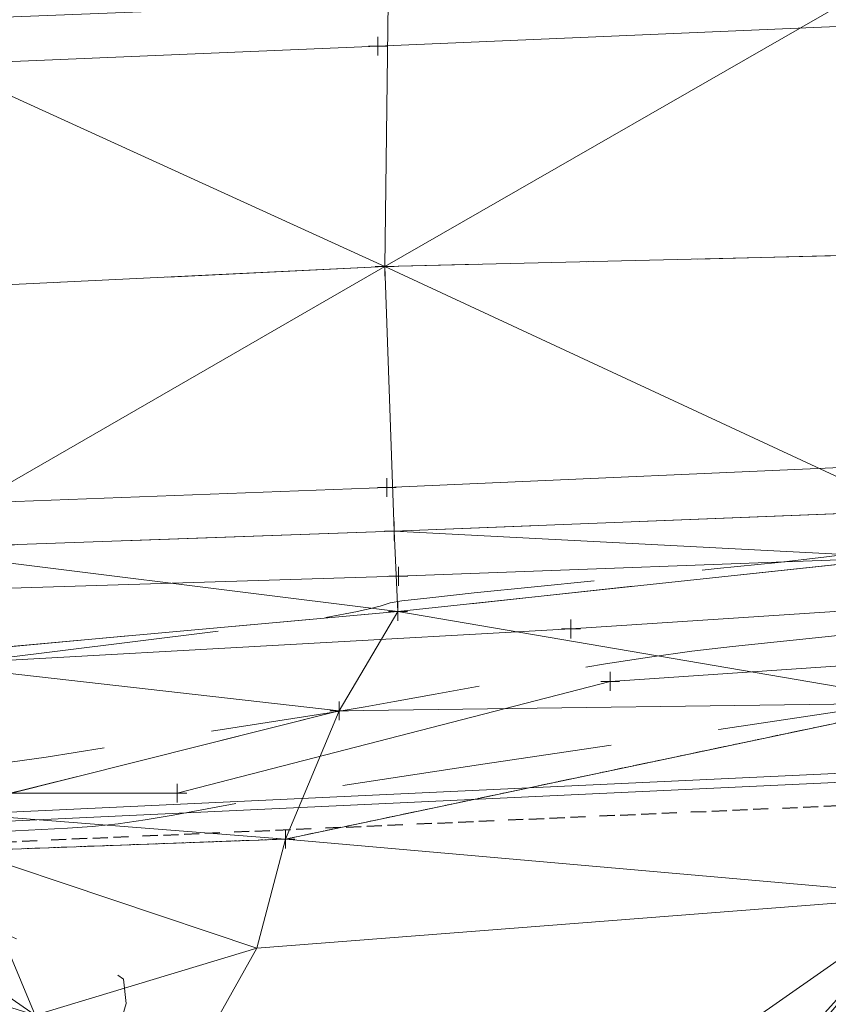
# Model space of a CAD drawing. Extents: x 2312693 to 2320081, y 680305 to 681656.
# Tile 20 of 37: x 2316993 to 2317036, y 681050 to 681102. Entities that reach past the tile are written whole.
import ezdxf

# ---------------------------------------------------------------- set-up
doc = ezdxf.new("R2010")
doc.units = 0
doc.header["$MEASUREMENT"] = 0
for name, pattern in [('CENTER LINE DOUBLE SOLID', [0]), ('DGN Style 2', [14.384926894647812, 8.630956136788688, -5.753970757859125]), ('DGN Style 3', [20.138897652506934, 14.38492689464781, -5.753970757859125]), ('DGN Style 4', [23.030267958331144, 11.50794151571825, -5.753970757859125, 0.01438492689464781, -5.753970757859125]), ('foex', [0]), ('gasex', [0]), ('grltex', [0]), ('ohelecex', [0]), ('ohteleex', [0]), ('rowex', [4.85, 0.8, -0.375, -0.375, 0.8, -0.3, 0.8, -0.3, 0.8, -0.3]), ('stream', [1.4000000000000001, 0.7, -0.1, 0.1, -0.1, 0.1, -0.1, 0.1, -0.1])]:
    doc.linetypes.add(name, pattern=pattern)
for name, color, linetype, lineweight in [('DT_X_Contour_Minor', 136, 'DGN Style 3', 0), ('DT_X_Terrain_Ground_Line', 92, 'DGN Style 3', 13), ('DT_X_Triangles', 91, 'Continuous', 0), ('HY_X_Water_Edge', 133, 'stream', 0), ('PM_X_CL_Double_Solid', 40, 'CENTER LINE DOUBLE SOLID', 0), ('PM_X_Transverse_Line', 7, 'Continuous', 0), ('PV_X_COP', 4, 'DGN Style 4', 0), ('PV_X_EOP', 7, 'DGN Style 3', 0), ('RD_X_GR_Lt', 97, 'grltex', 0), ('RW_X_Fee_RW', 6, 'rowex', 30), ('SV_X_Top_of_Bank', 97, 'DGN Style 2', 0), ('UT_X_FO', 30, 'foex', 0), ('UT_X_Gas', 40, 'gasex', 0), ('UT_X_Overhead_Electric', 1, 'ohelecex', 0), ('UT_X_Overhead_Telecom', 30, 'ohteleex', 0)]:
    doc.layers.add(name, color=color, linetype=linetype, lineweight=lineweight)
doc.layers.add('SV_X_Shot_Marker (Construction)', color=40, linetype='Continuous', lineweight=0, transparency=0.5)

# ---------------------------------------------------------------- blocks, each defined once
blk = doc.blocks.new('SVPT_198')
at = {"layer": 'SV_X_Shot_Marker (Construction)', "transparency": 33554495}
for p, q in [((-0.02499999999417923, 0), (0.02500000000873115, 0)), ((0, 0.02500000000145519), (0, -0.02500000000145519))]:
    blk.add_line(p, q, dxfattribs=at)
blk.add_point((0, 0), dxfattribs=at)
blk = doc.blocks.new('SVPT_199')
at = {"layer": 'SV_X_Shot_Marker (Construction)', "transparency": 33554495}
for p, q in [((-0.02499999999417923, 0), (0.02500000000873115, 0)), ((1.455191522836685e-11, 0.02500000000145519), (1.455191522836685e-11, -0.02499999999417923))]:
    blk.add_line(p, q, dxfattribs=at)
blk.add_point((1.455191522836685e-11, 0), dxfattribs=at)
blk = doc.blocks.new('SVPT_200')
at = {"layer": 'SV_X_Shot_Marker (Construction)', "transparency": 33554495}
for p, q in [((-0.02499999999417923, 0), (0.02499999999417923, 0)), ((0, 0.02500000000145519), (0, -0.02500000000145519))]:
    blk.add_line(p, q, dxfattribs=at)
blk.add_point((0, 0), dxfattribs=at)
blk = doc.blocks.new('SVPT_201')
at = {"layer": 'SV_X_Shot_Marker (Construction)', "transparency": 33554495}
for p, q in [((-0.02499999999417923, 0), (0.02500000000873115, 0)), ((0, 0.02500000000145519), (0, -0.02500000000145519))]:
    blk.add_line(p, q, dxfattribs=at)
blk.add_point((0, 0), dxfattribs=at)
blk = doc.blocks.new('SVPT_202')
at = {"layer": 'SV_X_Shot_Marker (Construction)', "transparency": 33554495}
for p, q in [((-0.02499999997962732, 7.275957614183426e-12), (0.02500000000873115, 7.275957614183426e-12)), ((1.455191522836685e-11, 0.02500000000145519), (1.455191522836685e-11, -0.02499999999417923))]:
    blk.add_line(p, q, dxfattribs=at)
blk.add_point((1.455191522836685e-11, 7.275957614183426e-12), dxfattribs=at)
blk = doc.blocks.new('SVPT_203')
at = {"layer": 'SV_X_Shot_Marker (Construction)', "transparency": 33554495}
for p, q in [((-0.02499999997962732, 7.275957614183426e-12), (0.02500000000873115, 7.275957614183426e-12)), ((1.455191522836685e-11, 0.02500000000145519), (1.455191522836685e-11, -0.02499999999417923))]:
    blk.add_line(p, q, dxfattribs=at)
blk.add_point((1.455191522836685e-11, 7.275957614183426e-12), dxfattribs=at)
blk = doc.blocks.new('SVPT_242')
at = {"layer": 'SV_X_Shot_Marker (Construction)', "transparency": 33554495}
for p, q in [((-0.02499999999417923, 7.275957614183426e-12), (0.02499999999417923, 7.275957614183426e-12)), ((0, 0.02500000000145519), (0, -0.02499999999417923))]:
    blk.add_line(p, q, dxfattribs=at)
blk.add_point((0, 7.275957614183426e-12), dxfattribs=at)
blk = doc.blocks.new('SVPT_257')
at = {"layer": 'SV_X_Shot_Marker (Construction)', "transparency": 33554495}
for p, q in [((-0.02499999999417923, 0), (0.02500000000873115, 0)), ((0, 0.02500000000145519), (0, -0.02500000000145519))]:
    blk.add_line(p, q, dxfattribs=at)
blk.add_point((0, 0), dxfattribs=at)
blk = doc.blocks.new('SVPT_259')
at = {"layer": 'SV_X_Shot_Marker (Construction)', "transparency": 33554495}
for p, q in [((-0.02500000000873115, 7.275957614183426e-12), (0.02499999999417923, 7.275957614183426e-12)), ((0, 0.02500000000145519), (0, -0.02499999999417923))]:
    blk.add_line(p, q, dxfattribs=at)
blk.add_point((0, 7.275957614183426e-12), dxfattribs=at)
blk = doc.blocks.new('*U658', base_point=(2316970.9905, 681325.163, 1161.5595))
at = {"layer": 'DT_X_Contour_Minor', "flags": 128}
for points, elevation in [([(2317151.377676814, 681061.7140082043), (2317151.787205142, 681061.9115703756), (2317151.883347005, 681062.1531900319), (2317151.996260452, 681062.7933794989), (2317152.125945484, 681063.8321387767), (2317152.2724021, 681065.269467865), (2317152.995000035, 681072.9069999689), (2317152.995000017, 681072.9070000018), (2317152.994999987, 681072.9070000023), (2317140.629160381, 681073.3936041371), (2317124.141374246, 681074.0424096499), (2317118.424149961, 681074.257297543), (2317113.638316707, 681074.4153570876), (2317109.783874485, 681074.5165882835), (2317106.860823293, 681074.5609911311), (2317100.307874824, 681074.6036275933), (2317097.741364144, 681074.6154051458), (2317094.956543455, 681074.6187604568), (2317091.953412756, 681074.6136935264), (2317088.731972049, 681074.6002043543), (2317079.850383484, 681074.5530035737), (2317076.788519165, 681074.528666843), (2317074.264117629, 681074.4910572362), (2317072.277178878, 681074.4401747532), (2317070.82770291, 681074.3760193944), (2317067.679050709, 681074.1872412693), (2317066.205779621, 681074.1172073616), (2317064.147455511, 681074.048689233), (2317061.504078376, 681073.9816868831), (2317058.275648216, 681073.916200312), (2317041.844517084, 681073.6141331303), (2317040.836183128, 681074.167571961), (2317040.596179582, 681074.257190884), (2317040.308312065, 681074.2888595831), (2317039.972580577, 681074.2625780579), (2317039.588985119, 681074.1783463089), (2317038.502245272, 681073.8764613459), (2317037.691619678, 681073.7320567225), (2317036.074797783, 681073.5252565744), (2317033.651779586, 681073.2560609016), (2317030.422565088, 681072.9244697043), (2317020.736398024, 681071.9570324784), (2317017.533613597, 681071.631802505), (2317015.189885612, 681071.3816905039), (2317013.70521407, 681071.2066964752), (2317013.079598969, 681071.1068204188), (2317012.556700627, 681070.9406415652), (2317012.334249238, 681070.8761340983), (2317012.059068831, 681070.8072458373), (2317011.731159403, 681070.7339767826), (2317011.350520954, 681070.6563269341), (2317009.451173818, 681070.2837391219), (2316995.305945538, 681068.5284748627), (2316992.597300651, 681068.1905800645), (2316990.533606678, 681067.9291517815), (2316989.114863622, 681067.7441900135), (2316988.34107148, 681067.6356947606), (2316987.137560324, 681067.4483294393), (2316986.671478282, 681067.3828718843), (2316986.175865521, 681067.32702321), (2316985.650722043, 681067.2807834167), (2316985.096047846, 681067.2441525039), (2316983.577542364, 681067.1592819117), (2316982.661688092, 681067.1034167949), (2316981.053004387, 681066.999474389), (2316978.75149125, 681066.8474546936), (2316975.757148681, 681066.6473577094), (2316966.848462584, 681066.0496626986), (2316963.609794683, 681065.8319721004), (2316960.575305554, 681065.6271715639), (2316957.744995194, 681065.4352610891), (2316955.118863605, 681065.2562406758), (2316948.388084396, 681064.7960396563), (2316945.922369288, 681064.6699190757), (2316943.573308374, 681064.6367080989), (2316941.34090165, 681064.6964067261), (2316939.22514912, 681064.849014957), (2316933.738681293, 681065.3798497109), (2316931.630726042, 681065.5599348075), (2316929.421711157, 681065.7020640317), (2316927.11163664, 681065.8062373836), (2316924.700502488, 681065.8724548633), (2316918.136065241, 681065.9984269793), (2316915.523489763, 681066.0210640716), (2316912.609091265, 681065.9944962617), (2316909.392869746, 681065.9187235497), (2316905.874825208, 681065.7937459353), (2316896.090942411, 681065.3948657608), (2316892.575284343, 681065.242782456), (2316889.366222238, 681065.0856926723), (2316886.463756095, 681064.9235964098), (2316883.867885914, 681064.7564936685), (2316877.354360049, 681064.3042110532), (2316874.974875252, 681064.1399383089), (2316872.721565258, 681063.9863320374), (2316870.594430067, 681063.8433922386), (2316868.59346968, 681063.7111189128), (2316863.425808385, 681063.3726120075), (2316861.031691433, 681063.2216362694), (2316857.725086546, 681063.0225892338), (2316853.505993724, 681062.7754709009), (2316848.374412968, 681062.4802812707), (2316833.473547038, 681061.62901386), (2316828.387619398, 681061.3383489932), (2316824.305485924, 681061.1048049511), (2316821.227146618, 681060.9283817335), (2316819.152601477, 681060.8090793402), (2316814.958873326, 681060.5671007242), (2316813.454270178, 681060.4801052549), (2316812.085756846, 681060.4006028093), (2316810.85333333, 681060.3285933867), (2316809.756999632, 681060.2640769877), (2316807.014896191, 681060.1020239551), (2316805.759952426, 681059.9853140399), (2316804.051698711, 681059.7567240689), (2316801.890135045, 681059.4162540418), (2316799.275261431, 681058.9639039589), (2316786.014794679, 681056.5918834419), (2316783.93173628, 681051.9143123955), (2316783.794019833, 681050.9606735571), (2316784.273609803, 681050.1044303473), (2316785.37050619, 681049.3455827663), (2316787.084708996, 681048.6841308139), (2316796.52470373, 681045.824611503)], 1154.000000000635), ([(2317104.114346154, 681060.365361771), (2317114.047789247, 681065.157393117), (2317115.917841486, 681066.1355052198), (2317117.270808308, 681067.0161138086), (2317118.106689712, 681067.7992188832), (2317118.425485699, 681068.4848204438), (2317118.706667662, 681071.4567861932), (2317107.478958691, 681071.8986041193), (2317105.254235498, 681071.9822226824), (2317103.39194119, 681072.043727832), (2317101.892075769, 681072.0831195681), (2317100.754639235, 681072.1003978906), (2317098.204713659, 681072.1169888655), (2317097.206016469, 681072.1215718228), (2317096.122369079, 681072.1228774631), (2317094.953771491, 681072.1209057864), (2317093.700223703, 681072.1156567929), (2317090.244162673, 681072.0972897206), (2317088.478637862, 681072.0534010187), (2317085.774109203, 681071.9355102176), (2317082.130576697, 681071.7436173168), (2317077.548040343, 681071.4777223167), (2317064.075938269, 681070.6699995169), (2317059.41269021, 681070.4005034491), (2317055.527022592, 681070.1978073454), (2317052.418935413, 681070.0619112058), (2317050.088428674, 681069.9928150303), (2317044.910517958, 681069.8976251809), (2317042.949060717, 681069.8386061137), (2317040.948122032, 681069.7329412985), (2317038.907701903, 681069.5806307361), (2317036.827800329, 681069.3816744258), (2317031.228754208, 681068.7889299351), (2317029.082217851, 681068.5389291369), (2317026.841893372, 681068.2334851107), (2317024.507780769, 681067.872597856), (2317022.079880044, 681067.4562673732), (2317015.48042728, 681066.2721284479), (2317013.312063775, 681065.8831513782), (2317011.756562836, 681065.6043243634), (2317010.813924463, 681065.4356474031), (2317010.484148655, 681065.3771204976), (2317010.421896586, 681065.3679154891), (2317010.395983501, 681065.3638731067), (2317010.364933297, 681065.358649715), (2317010.328745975, 681065.3522453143), (2317010.287421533, 681065.3446599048), (2317010.08258753, 681065.3065056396), (2316994.846861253, 681062.9345735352), (2316991.465607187, 681062.4605184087), (2316987.851441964, 681062.0548953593), (2316984.004365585, 681061.7177043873), (2316979.924378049, 681061.4489454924), (2316968.733863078, 681060.8234978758), (2316965.057840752, 681060.6179954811), (2316962.422660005, 681060.4705740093), (2316960.828320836, 681060.3812334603), (2316960.274823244, 681060.3499738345), (2316960.096485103, 681060.3379728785), (2316960.070483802, 681060.3362003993), (2316960.003842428, 681060.331643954), (2316959.406507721, 681060.3858273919), (2316957.664484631, 681060.5517950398), (2316954.777773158, 681060.8295468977), (2316950.746373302, 681061.2190829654), (2316938.469722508, 681062.4068914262), (2316934.287669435, 681062.7995920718), (2316930.948998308, 681063.0868376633), (2316928.453709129, 681063.2686282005), (2316926.801801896, 681063.3449636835), (2316923.521225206, 681063.4079182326), (2316921.543055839, 681063.3918124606), (2316918.068980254, 681063.2962792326), (2316913.098998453, 681063.1213185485), (2316906.633110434, 681062.8669304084), (2316887.396200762, 681062.0826587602), (2316881.071221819, 681061.8244261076), (2316876.523967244, 681061.6379318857), (2316873.754437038, 681061.5231760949), (2316872.762631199, 681061.4801587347), (2316872.488114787, 681061.4610970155), (2316872.387829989, 681061.4541736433), (2316872.292862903, 681061.4476998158), (2316872.203213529, 681061.4416755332), (2316871.901087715, 681061.4218342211), (2316871.68668943, 681061.4089873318), (2316871.206840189, 681061.3811465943), (2316870.46153999, 681061.3383120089), (2316869.450788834, 681061.2804835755), (2316864.114564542, 681060.9756319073), (2316867.286673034, 681060.2984919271), (2316868.589926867, 681060.0202904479), (2316869.199387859, 681059.8901907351), (2316869.780738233, 681059.7660917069), (2316871.293525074, 681059.4431618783), (2316871.869472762, 681059.3202161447), (2316872.462725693, 681059.1935763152), (2316873.07328387, 681059.0632423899), (2316873.70114729, 681058.9292143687), (2316875.398523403, 681058.5668808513), (2316876.251680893, 681058.3184305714), (2316877.53812128, 681057.8448298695), (2316879.257844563, 681057.1460787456), (2316881.410850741, 681056.2221771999), (2316887.72991108, 681053.458239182), (2316889.792326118, 681052.5300546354), (2316891.240275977, 681051.8184545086), (2316892.073760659, 681051.3234388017), (2316892.292780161, 681051.0450075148), (2316891.881119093, 681050.2510251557)], 1152.999999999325), ([(2317052.15143966, 681056.4542996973), (2317047.790371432, 681062.7080878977), (2317047.057313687, 681063.9024736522), (2317046.727169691, 681064.8054359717), (2317046.799939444, 681065.416974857), (2317047.275622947, 681065.7370903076), (2317050.435611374, 681066.5509743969), (2317044.968996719, 681066.2232223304), (2317043.928765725, 681066.1614886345), (2317043.150907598, 681066.1167527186), (2317042.635422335, 681066.0890145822), (2317042.382309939, 681066.0782742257), (2317042.057174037, 681066.0722969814), (2317041.934008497, 681066.0685910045), (2317041.808363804, 681066.0619560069), (2317041.680239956, 681066.0523919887), (2317041.549636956, 681066.0398989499), (2317041.19805675, 681066.0026788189), (2317041.06326956, 681065.98698055), (2317040.922593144, 681065.9678008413), (2317040.776027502, 681065.9451396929), (2317040.623572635, 681065.9189971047), (2317040.20917402, 681065.8446416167), (2317039.48666834, 681065.7335152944), (2317037.629950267, 681065.4559029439), (2317034.639019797, 681065.0118045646), (2317030.513876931, 681064.401220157), (2317018.001212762, 681062.5510136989), (2317013.706949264, 681061.9087944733), (2317010.208656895, 681061.3697916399), (2317007.506335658, 681060.9340051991), (2317005.59998555, 681060.6014351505), (2317001.577680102, 681059.8522035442), (2317000.096285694, 681059.5983129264), (2316998.668831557, 681059.3985647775), (2316997.295317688, 681059.2529590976), (2316995.975744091, 681059.1614958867), (2316992.528801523, 681058.9897839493), (2316991.378550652, 681058.9263504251), (2316990.513004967, 681058.8648338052), (2316989.932164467, 681058.80523409), (2316989.636029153, 681058.747551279), (2316989.225941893, 681058.5962863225), (2316989.066081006, 681058.5642177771), (2316988.894063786, 681058.5814608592), (2316988.709890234, 681058.6480155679), (2316988.513560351, 681058.7638819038), (2316987.973805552, 681059.1386076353), (2316987.344516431, 681059.2604760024), (2316985.861465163, 681059.3450368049), (2316983.524651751, 681059.3922900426), (2316980.334076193, 681059.4022357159), (2316970.687525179, 681059.3790140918), (2316967.494064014, 681059.3120498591), (2316965.148593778, 681059.1285733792), (2316963.651114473, 681058.828584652), (2316963.001626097, 681058.4120836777), (2316962.400311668, 681057.1460647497), (2316962.161269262, 681056.7707519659), (2316961.895127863, 681056.5943278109), (2316961.601887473, 681056.6167922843), (2316961.281548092, 681056.8381453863), (2316960.391177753, 681057.6936051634), (2316959.521971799, 681058.0207855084), (2316957.582131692, 681058.3607317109), (2316954.571657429, 681058.7134437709), (2316950.490549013, 681059.0789216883), (2316928.947230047, 681060.8142723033), (2316928.920927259, 681060.7873410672), (2316928.810275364, 681060.5783860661), (2316928.4895923, 681059.963063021), (2316927.958878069, 681058.9413719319), (2316927.21813267, 681057.5133127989), (2316923.271248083, 681049.9008447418)], 1151.999999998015), ([(2316963.868265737, 681052.2032541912), (2316963.92617104, 681052.3301130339), (2316964.09372298, 681052.6864114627), (2316964.370921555, 681053.2721494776), (2316964.757766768, 681054.0873270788), (2316965.935549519, 681056.5670534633), (2316966.66859089, 681057.3815479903), (2316967.984377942, 681057.965236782), (2316969.882910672, 681058.3181198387), (2316972.364189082, 681058.4401971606), (2316979.75792575, 681058.4579957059), (2316982.248161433, 681058.4192886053), (2316984.173565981, 681058.2898183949), (2316985.534139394, 681058.0695850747), (2316986.329881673, 681057.7585886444), (2316987.698752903, 681056.8082473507), (2316988.171729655, 681056.505201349), (2316988.564006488, 681056.3088193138), (2316988.875583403, 681056.2191012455), (2316989.106460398, 681056.2360471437), (2316989.614532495, 681056.4234548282), (2316989.829042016, 681056.4250534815), (2316990.091516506, 681056.2892936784), (2316990.401955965, 681056.0161754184), (2316990.760360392, 681055.605698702), (2316991.780058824, 681054.3279495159), (2316992.26349846, 681053.8666109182), (2316992.949043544, 681053.4409070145), (2316993.836694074, 681053.0508378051), (2316994.926450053, 681052.6964032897), (2316998.101939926, 681051.7987575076), (2316998.942725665, 681051.1494527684), (2316999.083465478, 681049.8747728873), (2316998.524159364, 681047.9747178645), (2316997.264807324, 681045.4492876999), (2316992.973140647, 681037.8809737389), (2316991.473894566, 681035.0916560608), (2316990.194906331, 681032.3999384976), (2316989.136175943, 681029.805821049), (2316988.297703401, 681027.3093037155), (2316986.355453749, 681020.7820576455), (2316985.774429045, 681018.3779076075), (2316985.488042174, 681016.0608920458), (2316985.496293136, 681013.8310109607), (2316985.799181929, 681011.6882643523), (2316987.900151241, 681001.8920939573), (2316986.75669209, 680999.7625858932), (2316986.226840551, 680999.3942822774), (2316985.127339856, 680999.2020177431), (2316983.458190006, 680999.1857922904), (2316981.219390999, 680999.3456059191), (2316974.489728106, 681000.0064943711), (2316972.172094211, 681000.2295570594), (2316970.266439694, 681000.403078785), (2316968.772764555, 681000.5270595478), (2316967.691068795, 681000.6014993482), (2316965.355852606, 681000.7339508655), (2316964.605836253, 681001.0206531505), (2316964.107199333, 681001.7814213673), (2316963.859941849, 681003.0162555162), (2316963.8640638, 681004.725155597), (2316964.469851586, 681013.8061764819), (2316964.662405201, 681015.7544136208), (2316964.557863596, 681016.280773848), (2316964.161715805, 681017.0248957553), (2316963.473961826, 681017.986779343), (2316962.494601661, 681019.1664246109), (2316959.494166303, 681022.6024942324), (2316958.371850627, 681024.1679242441), (2316957.255230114, 681026.2871620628), (2316956.144304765, 681028.960207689), (2316955.039074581, 681032.1870611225), (2316952.099387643, 681041.5304140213), (2316951.076057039, 681044.6532983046), (2316950.210830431, 681047.0144364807), (2316949.503707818, 681048.6138285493), (2316948.954689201, 681049.4514745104), (2316947.701444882, 681050.6695355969), (2316947.525289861, 681051.1434271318), (2316947.936758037, 681051.6515559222), (2316948.935849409, 681052.1939219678), (2316950.522563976, 681052.7705252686), (2316955.537300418, 681054.3537837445), (2316957.261431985, 681054.8113296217), (2316958.672774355, 681054.9965233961), (2316959.771327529, 681054.909365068), (2316960.557091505, 681054.5498546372), (2316962.235409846, 681053.2280240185), (2316962.791163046, 681052.7889558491), (2316963.199683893, 681052.4631243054), (2316963.460972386, 681052.2505293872), (2316963.575028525, 681052.1511710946), (2316963.682868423, 681052.0371978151), (2316963.719943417, 681052.0034544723), (2316963.750288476, 681051.9877044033), (2316963.773903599, 681051.9899476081), (2316963.790788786, 681052.0101840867), (2316963.826842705, 681052.0881390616), (2316963.839058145, 681052.115235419), (2316963.848664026, 681052.1380582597), (2316963.855660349, 681052.1566075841), (2316963.860047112, 681052.1708833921), (2316963.868265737, 681052.2032541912)], 1150.999999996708)]:
    blk.add_lwpolyline(points, dxfattribs=dict(at, elevation=elevation))
at = {"layer": 'DT_X_Triangles'}
mesh = blk.add_polyface(dxfattribs=at)
corners = [(2316975.886, 681116.8179999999, 1153.066), (2316965.6, 681119.152, 1147.895), (2316958.259, 681116.402, 1152.948), (2316959.141, 681100.8489999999, 1154.805), (2316984.505999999, 681101.8389999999, 1154.74), (2316985.535999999, 681120.547, 1148.03), (2317010.231, 681114.364, 1153.332), (2317012.975, 681102.96, 1154.565), (2317008.258, 681119.0059999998, 1151.294), (2317021.829, 681107.82, 1154.539), (2317040.851, 681115.315, 1151.594), (2317034.72, 681123.9909999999, 1151.669), (2317038.978, 681103.9769999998, 1154.452), (2317039.047, 681106.7049999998, 1154.425), (2317066.827, 681107.739, 1154.438), (2317068.100999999, 681105.583, 1154.681), (2317074.984, 681115.45, 1151.439), (2317070.796, 681124.6479999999, 1154.435), (2317093.478, 681108.885, 1154.717), (2317068.515, 681091.285, 1154.797), (2317093.595, 681106.6359999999, 1155.042), (2317121.040999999, 681115.793, 1152.143), (2317121.024, 681110.022, 1155.18), (2317121.879, 681107.9909999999, 1155.449), (2317121.348, 681093.8809999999, 1155.512), (2317144.815, 681110.9029999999, 1155.324), (2317181.679, 681117.6, 1153.324), (2317179.773, 681125.758, 1155.771), (2317151.913, 681109.1849999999, 1155.918), (2317151.683, 681095.075, 1156.019), (2317179.503, 681096.213, 1156.525), (2317178.738, 681111.0269999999, 1156.264), (2317205.504, 681111.8210000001, 1156.815), (2317201.293, 681118.7809999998, 1154.187), (2317207.082, 681097.9299999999, 1157.049), (2317229.045, 681119.2139999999, 1155.085), (2317229.012, 681113.079, 1157.342), (2317231.502, 681098.6919999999, 1157.605), (2317237.831999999, 681113.945, 1157.435), (2317246.093, 681113.5729999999, 1157.82), (2317243.269, 681119.686, 1155.979)]
mesh.append_faces([[corners[k] for k in face] for face in [(0, 1, 2), (3, 0, 2), (4, 0, 3), (0, 5, 1), (6, 5, 0), (4, 6, 0), (7, 6, 4), (6, 8, 5), (6, 9, 8), (10, 11, 8), (9, 10, 8), (7, 9, 6), (12, 9, 7), (13, 10, 9), (12, 13, 9), (14, 13, 12), (15, 14, 12), (14, 10, 13), (14, 16, 10), (16, 17, 10), (18, 16, 14), (15, 18, 14), (19, 20, 15), (20, 18, 15), (18, 21, 16), (20, 22, 18), (22, 21, 18), (23, 22, 20), (24, 23, 20), (25, 21, 22), (23, 25, 22), (25, 26, 21), (26, 27, 21), (28, 25, 23), (29, 28, 23), (28, 26, 25), (30, 31, 28), (31, 26, 28), (30, 32, 31), (33, 26, 31), (32, 33, 31), (34, 32, 30), (32, 35, 33), (36, 35, 32), (34, 36, 32), (37, 36, 34), (38, 35, 36), (39, 38, 36), (37, 39, 36), (38, 40, 35)]])
mesh = blk.add_polyface(dxfattribs=at)
corners = [(2317012.797, 681088.9360000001, 1154.716), (2317012.975, 681102.96, 1154.565), (2316984.505999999, 681101.8389999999, 1154.74), (2317041.717, 681055.576, 1151.803), (2317006.016, 681052.7949999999, 1151.402), (2316985.555, 681016.33, 1151.421), (2316989.689, 680997.8283000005, 1151.514), (2317010.384, 681065.3820000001, 1153.005), (2317013.5, 681070.65, 1153.973), (2316985.908, 681068.154, 1154.157), (2316986.84, 681073.9639999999, 1154.512), (2317013.293, 681074.914, 1154.171), (2317007.537, 681058.586, 1151.386), (2316989.044, 681060.037, 1152.651), (2316990.629, 681057.965, 1151.504), (2316989.396, 680994.345100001, 1153.166), (2316994.262999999, 681049.248399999, 1150.548), (2317041.866, 681065.8159999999, 1151.933), (2317038.978, 681103.9769999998, 1154.452), (2317040.877, 681089.6159999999, 1154.586), (2317040.669, 681075.983, 1154.032), (2317040.255, 681073.517, 1153.982), (2317068.100999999, 681105.583, 1154.681), (2317068.778, 681075.26, 1154.305), (2317069.639, 681077.439, 1154.413), (2317068.515, 681091.285, 1154.797), (2317095.796, 681060.128, 1152.824), (2317096.865, 681070.5329999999, 1152.363), (2317095.199, 681092.257, 1155.113), (2317093.595, 681106.6359999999, 1155.042), (2317095.028, 681078.618, 1154.963), (2317094.753, 681076.4199999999, 1154.712), (2317121.348, 681093.8809999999, 1155.512), (2317121.977, 681077.263, 1155.12), (2317121.962, 681079.682, 1155.376), (2317153.41, 681061.7719999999, 1154.043), (2317152.995, 681072.907, 1154), (2317151.683, 681095.075, 1156.019), (2317121.879, 681107.9909999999, 1155.449), (2317152.008, 681081.385, 1155.872), (2317151.591, 681079.323, 1155.802)]
mesh.append_faces([[corners[k] for k in face] for face in [(0, 1, 2), (3, 4, 5), (6, 3, 5), (7, 8, 9), (8, 10, 9), (11, 0, 10), (8, 11, 10), (12, 7, 13), (14, 12, 13), (3, 6, 15), (4, 12, 14), (16, 4, 14), (3, 12, 4), (3, 17, 12), (17, 7, 12), (17, 8, 7), (18, 1, 0), (19, 18, 0), (20, 19, 0), (11, 20, 0), (21, 20, 11), (8, 21, 11), (17, 21, 8), (19, 22, 18), (23, 20, 21), (17, 23, 21), (24, 19, 20), (23, 24, 20), (24, 25, 19), (25, 22, 19), (26, 17, 3), (27, 23, 17), (26, 27, 17), (28, 29, 25), (30, 28, 25), (24, 30, 25), (31, 24, 23), (27, 31, 23), (31, 30, 24), (28, 32, 29), (33, 30, 31), (27, 33, 31), (34, 28, 30), (33, 34, 30), (34, 32, 28), (35, 27, 26), (36, 33, 27), (37, 38, 32), (34, 39, 32), (33, 40, 34)]])
mesh = blk.add_polyface(dxfattribs=at)
corners = [(2316963.738, 681052.197, 1151.032), (2316959.459, 681057.034, 1151.34), (2316959.021, 681052.9639999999, 1150.413), (2316964.224, 681047.5673000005, 1150.428), (2316959.825, 681086.9469999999, 1154.968), (2316984.505999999, 681101.8389999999, 1154.74), (2316959.141, 681100.8489999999, 1154.805), (2316960.12, 681060.287, 1152.99), (2316985.364, 681087.613, 1154.85), (2316959.707, 681073.154, 1154.82), (2316986.84, 681073.9639999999, 1154.512), (2316985.908, 681068.154, 1154.157), (2316960.196, 681068.89, 1154.625), (2316977.867, 681055.3589999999, 1147.718), (2316989.044, 681060.037, 1152.651), (2316989.396, 680994.345100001, 1153.166), (2316962.919, 681000.1705, 1151.729), (2316962.224, 680999.1363999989, 1153.856), (2316964.939999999, 681017.939899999, 1150.779), (2316965.122, 681002.3006999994, 1149.386), (2316979.089, 681000.992600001, 1149.922), (2316989.689, 680997.8283000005, 1151.514), (2316973.034, 681048.154399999, 1148.465), (2316965.973, 681024.835, 1151.684), (2316970.699, 681016.805899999, 1149.539), (2316977.063, 681015.1196999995, 1149.199), (2316977.670723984, 681017.2160271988, 1149.362555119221), (2316972.66, 681025.5264999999, 1148.802), (2316988.012, 681051.217600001, 1148.164), (2316982.464, 681014.241600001, 1149.438), (2316988.495, 681053.2449999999, 1149.806), (2316985.555, 681016.33, 1151.421), (2316994.262999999, 681049.248399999, 1150.548), (2317012.797, 681088.9360000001, 1154.716), (2317006.016, 681052.7949999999, 1151.402), (2317010.384, 681065.3820000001, 1153.005), (2316990.629, 681057.965, 1151.504)]
mesh.append_faces([[corners[k] for k in face] for face in [(0, 1, 2), (3, 0, 2), (4, 5, 6), (0, 7, 1), (8, 4, 9), (10, 8, 9), (11, 10, 9), (12, 11, 9), (8, 5, 4), (13, 14, 7), (0, 13, 7), (11, 12, 7), (14, 11, 7), (15, 16, 17), (16, 18, 17), (19, 18, 16), (20, 19, 16), (21, 20, 16), (15, 21, 16), (22, 13, 0), (3, 22, 0), (23, 22, 3), (18, 23, 3), (24, 23, 18), (19, 24, 18), (25, 24, 19), (20, 25, 19), (24, 22, 23), (25, 26, 24), (27, 22, 24), (26, 27, 24), (26, 13, 27), (13, 22, 27), (28, 26, 25), (29, 28, 25), (20, 29, 25), (28, 13, 26), (30, 14, 13), (28, 30, 13), (21, 29, 20), (21, 31, 29), (32, 28, 29), (31, 32, 29), (8, 33, 5), (10, 33, 8), (34, 32, 31), (14, 35, 11), (32, 30, 28), (36, 14, 30), (32, 36, 30)]])
blk = doc.blocks.new('SVPT_581')
at = {"layer": 'SV_X_Shot_Marker (Construction)', "transparency": 33554495}
for p, q in [((-0.02499999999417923, 7.275957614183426e-12), (0.02500000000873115, 7.275957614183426e-12)), ((1.455191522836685e-11, 0.02500000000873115), (1.455191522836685e-11, -0.02499999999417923))]:
    blk.add_line(p, q, dxfattribs=at)
blk.add_point((1.455191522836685e-11, 7.275957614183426e-12), dxfattribs=at)
blk = doc.blocks.new('SVPT_582')
at = {"layer": 'SV_X_Shot_Marker (Construction)', "transparency": 33554495}
for p, q in [((-0.02500000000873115, 0), (0.02499999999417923, 0)), ((0, 0.02500000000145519), (0, -0.02500000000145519))]:
    blk.add_line(p, q, dxfattribs=at)
blk.add_point((0, 0), dxfattribs=at)
blk = doc.blocks.new('SVPT_583')
at = {"layer": 'SV_X_Shot_Marker (Construction)', "transparency": 33554495}
for p, q in [((-0.02500000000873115, 0), (0.02499999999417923, 0)), ((-1.455191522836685e-11, 0.02500000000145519), (-1.455191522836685e-11, -0.02500000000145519))]:
    blk.add_line(p, q, dxfattribs=at)
blk.add_point((-1.455191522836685e-11, 0), dxfattribs=at)

msp = doc.modelspace()

# ---------------------------------------------------------------- linework, layer by layer
at = {"layer": 'HY_X_Water_Edge'}
msp.add_polyline3d([(2317152.995, 681072.907, 1154), (2317096.865, 681070.5329999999, 1152.363), (2317041.866, 681065.816, 1151.933), (2317007.537, 681058.586, 1151.386), (2316990.629, 681057.965, 1151.504)], dxfattribs=at)
at = {"layer": 'PM_X_CL_Double_Solid'}
msp.add_polyline3d([(2317262.239, 681100.111, 1158.437), (2317231.502, 681098.6919999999, 1157.605), (2317207.082, 681097.9299999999, 1157.049), (2317179.503, 681096.213, 1156.525), (2317151.683, 681095.075, 1156.019), (2317121.348, 681093.8809999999, 1155.512), (2317095.199, 681092.257, 1155.113), (2317068.515, 681091.285, 1154.797), (2317040.877, 681089.6159999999, 1154.586), (2317012.797, 681088.936, 1154.716), (2316985.364, 681087.613, 1154.85), (2316959.825, 681086.9469999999, 1154.968), (2316929.277, 681086.0769999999, 1155.197), (2316903.947, 681084.5529999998, 1155.326), (2316871.559, 681083.079, 1155.496), (2316843.636, 681082.243, 1155.61), (2316810.873, 681080.902, 1155.893), (2316785.598, 681079.051, 1156.333), (2316756.823, 681077.864, 1157.177), (2316727.8, 681076.9149999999, 1158.257)], dxfattribs=at)
at = {"layer": 'PM_X_Transverse_Line'}
for points in [[(2317205.899, 681109.591, 1156.877), (2317179.5, 681107.774, 1156.39), (2317151.877, 681106.5549999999, 1155.925), (2317121.314, 681105.3709999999, 1155.474), (2317094.11, 681104.076, 1155.091), (2317068.375, 681103.061, 1154.736), (2317039.258, 681101.766, 1154.496), (2317012.435, 681100.6209999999, 1154.572), (2316985.06, 681099.4689999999, 1154.79), (2316959.289, 681098.387, 1154.871), (2316929.89, 681097.291, 1155.004), (2316903.3, 681096.433, 1155.001), (2316871.7, 681095.411, 1155.053), (2316842.722, 681093.767, 1155.223), (2316810.453, 681092.382, 1155.578), (2316784.227, 681091.419, 1156.054), (2316756.528, 681089.907, 1156.895), (2316725.368, 681088.872, 1158.095)], [(2317263.205, 681089.054, 1158.431), (2317230.97, 681087.815, 1157.571), (2317207.423, 681086.36, 1157.054), (2317179.505, 681085.179, 1156.423), (2317152.327, 681083.914, 1155.919), (2317121.918, 681082.279, 1155.392), (2317095.248, 681081.1309999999, 1155.003), (2317068.99, 681079.7119999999, 1154.486), (2317040.951, 681078.467, 1154.389), (2317012.911, 681077.222, 1154.292), (2316986.657, 681076.23, 1154.591), (2316959.431, 681075.1159999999, 1154.846), (2316929.278, 681074.3029999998, 1155.004), (2316905.103, 681073.321, 1155.167), (2316872.044, 681071.583, 1155.383), (2316843.656, 681070.495, 1155.519), (2316811.149, 681068.9149999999, 1155.792), (2316786.008, 681068.1799999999, 1156.252), (2316756.944, 681066.46, 1156.971), (2316727.502, 681065.298, 1158.076)]]:
    msp.add_polyline3d(points, dxfattribs=at)
at = {"layer": 'PV_X_COP'}
msp.add_polyline3d([(2317262.239, 681100.111, 1158.437), (2317231.502, 681098.6919999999, 1157.605), (2317207.082, 681097.9299999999, 1157.049), (2317179.503, 681096.213, 1156.525), (2317151.683, 681095.075, 1156.019), (2317121.348, 681093.8809999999, 1155.512), (2317095.199, 681092.257, 1155.113), (2317068.515, 681091.285, 1154.797), (2317040.877, 681089.6159999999, 1154.586), (2317012.797, 681088.936, 1154.716), (2316985.364, 681087.613, 1154.85), (2316959.825, 681086.9469999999, 1154.968), (2316929.277, 681086.0769999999, 1155.197), (2316903.947, 681084.5529999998, 1155.326), (2316871.559, 681083.079, 1155.496), (2316843.636, 681082.243, 1155.61), (2316810.873, 681080.902, 1155.893), (2316785.598, 681079.051, 1156.333), (2316756.823, 681077.864, 1157.177), (2316727.8, 681076.9149999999, 1158.257)], dxfattribs=at)
at = {"layer": 'PV_X_EOP'}
msp.add_polyline3d([(2317263.014, 681086.277, 1158.321), (2317231.592, 681084.904, 1157.54), (2317207.658, 681083.968, 1157.037), (2317180.451, 681082.4, 1156.4), (2317152.008, 681081.385, 1155.872), (2317121.962, 681079.682, 1155.376), (2317095.028, 681078.618, 1154.963), (2317069.639, 681077.439, 1154.413), (2317040.669, 681075.983, 1154.032), (2317013.293, 681074.914, 1154.171), (2316986.84, 681073.9639999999, 1154.512), (2316959.707, 681073.154, 1154.82), (2316929.881, 681072.0009999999, 1154.944), (2316904.65, 681070.863, 1155.093), (2316872.431, 681069.7409999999, 1155.343), (2316843.389, 681068.365, 1155.425), (2316811.346, 681067.016, 1155.756), (2316785.876, 681066.1429999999, 1156.184), (2316757.953, 681063.884, 1156.866), (2316728.187, 681063.1559999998, 1157.978)], dxfattribs=at)
at = {"layer": 'RD_X_GR_Lt'}
msp.add_polyline3d([(2317210.896, 681082.029, 1156.838), (2317180.575, 681080.166, 1156.195), (2317151.562, 681079.3299999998, 1155.811), (2317121.997, 681077.243, 1155.119), (2317094.748, 681076.4149999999, 1154.71), (2317069.365, 681075.264, 1154.299), (2317040.239, 681073.516, 1154.008), (2317013.521, 681072.5179999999, 1154.093), (2316985.501, 681071.651, 1154.503), (2316960.052, 681070.6849999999, 1154.778), (2316929.964, 681069.162, 1154.912), (2316905.095, 681068.815, 1155.032), (2316872.766, 681066.852, 1155.152), (2316842.527, 681065.4569999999, 1155.373), (2316811.642, 681063.765, 1155.419), (2316785.835, 681063.593, 1156.005), (2316757.734, 681062.141, 1156.598)], dxfattribs=at)
at = {"layer": 'RW_X_Fee_RW'}
msp.add_line((2316363.668008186, 681031.0066609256), (2317595.834, 681084.736, 1172.83), dxfattribs=at)
at = {"layer": 'SV_X_Top_of_Bank', "extrusion": (0.01071169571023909, -0.1086011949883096, 0.9940276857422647), "elevation": -47999.28526769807, "flags": 128}
msp.add_lwpolyline([(2372672.74399479, 447781.8911715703), (2372650.982397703, 447778.6472798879), (2372622.222612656, 447781.7537185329)], dxfattribs=at)
at = {"layer": 'SV_X_Top_of_Bank'}
msp.add_polyline3d([(2317210.895, 681082.113, 1156.834), (2317180.497, 681079.0889999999, 1155.888), (2317151.591, 681079.323, 1155.802), (2317121.977, 681077.263, 1155.12), (2317094.753, 681076.4199999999, 1154.712), (2317068.778, 681075.26, 1154.305), (2317040.255, 681073.517, 1153.982), (2317013.5, 681070.65, 1153.973), (2316985.908, 681068.154, 1154.157), (2316960.196, 681068.89, 1154.625), (2316929.916, 681067.782, 1154.808), (2316905.09, 681068.823, 1155.035), (2316872.685, 681066.8709999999, 1155.154), (2316842.597, 681065.494, 1155.391), (2316811.801, 681063.753, 1155.406), (2316785.845, 681063.642, 1156), (2316727.98, 681061.163, 1157.724)], dxfattribs=at)
at = {"layer": 'UT_X_FO'}
msp.add_polyline3d([(2316554.381, 681051.7306000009, 1166.549), (2316593.493, 681053.0956999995, 1163.803), (2316669.115, 681054.3128000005, 1159.044), (2316723.44, 681057.749100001, 1156.842), (2316758.69, 681059.0441999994, 1155.792), (2316794.083, 681059.7783000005, 1154.64), (2316839.849, 681062.8404999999, 1154.624), (2316879.149, 681064.8216999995, 1154.51), (2316919.024, 681066.4358000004, 1154.382), (2316955.773, 681065.7478000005, 1154.136), (2316982.611, 681067.494899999, 1153.988), (2317022.67, 681069.725100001, 1153.547), (2317055.052999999, 681071.8741999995, 1153.304), (2317089.918, 681073.0753000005, 1153.653), (2317131.462, 681074.8985, 1154.325), (2317185.885, 681078.0836999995, 1155.54), (2317256.249, 681083.071100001, 1157.587), (2317295.809, 681086.635399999, 1159.317), (2317343.549, 681088.866600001, 1161.505), (2317398.952, 681091.6798000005, 1164.233), (2317453.311, 681093.614, 1166.862), (2317506.45, 681096.3951999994, 1169.46), (2317551.219, 681098.1993000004, 1170.757), (2317596.448, 681100.3325, 1171.721)], dxfattribs=at)
at = {"layer": 'UT_X_Gas'}
msp.add_polyline3d([(2316714.317, 681054.464899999, 1156.441), (2316756.194, 681057.636100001, 1155.305), (2316791.315, 681058.5251999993, 1153.989), (2316844.566, 681061.865399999, 1153.857), (2316879.93, 681063.608600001, 1153.844), (2316924.197, 681062.1865, 1153.489), (2316954.307, 681062.7324999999, 1153.303), (2316963.309, 681061.747399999, 1153.422), (2316983.217, 681061.0363999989, 1152.538), (2317001.802, 681061.015399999, 1151.723), (2317024.753, 681066.9468999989, 1152.891), (2317056.145, 681069.0669999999, 1152.551), (2317092.056, 681070.8071999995, 1152.52), (2317121.978, 681072.3513000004, 1153.581), (2317176.981, 681075.4855, 1154.813), (2317232.121, 681078.3408000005, 1155.972), (2317286.823, 681081.449, 1157.273), (2317342.689, 681083.7711999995, 1159.866), (2317399.435, 681085.2193000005, 1162.33), (2317451.494, 681088.0395, 1164.893), (2317506.144, 681090.5536999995, 1166.913), (2317599.255, 681094.800100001, 1171.444)], dxfattribs=at)
at = {"layer": 'UT_X_Overhead_Electric'}
msp.add_polyline3d([(2316464.832125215, 681038.5363397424, 1168.95161775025), (2316728.307961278, 681048.0463524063, 1167.829880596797), (2316892.922, 681055.333, 1165.361), (2317075.532, 681063.874, 1162.386), (2317259.863, 681072.2779999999, 1157.169), (2317525.251844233, 681084.1101487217, 1171.451602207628)], dxfattribs=at)
at = {"layer": 'UT_X_Overhead_Telecom'}
msp.add_polyline3d([(2316464.784085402, 681038.0542652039, 1153.580935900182), (2316728.179506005, 681047.5608389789, 1152.459557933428), (2316892.703829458, 681054.8436793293, 1149.992017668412), (2317075.212162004, 681063.3803687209, 1147.018659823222), (2317260.080166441, 681071.8069354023, 1141.786523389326), (2317526.097624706, 681083.6671103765, 1156.102956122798)], dxfattribs=at)

# ---------------------------------------------------------------- block references
at = {"layer": 'DT_X_Terrain_Ground_Line'}
msp.add_blockref('*U658', (2316970.9905, 681325.163, 1161.5595), dxfattribs=at)
at = {"layer": 'SV_X_Shot_Marker (Construction)', "transparency": 33554495, "xscale": 20, "yscale": 20, "zscale": 20}
for name, p in [('SVPT_242', (2317012.435, 681100.6209999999, 1154.572)), ('SVPT_202', (2317012.797, 681088.936, 1154.716)), ('SVPT_203', (2317012.797, 681088.936, 1154.716)), ('SVPT_201', (2317012.911, 681077.222, 1154.292)), ('SVPT_200', (2317013.293, 681074.914, 1154.171)), ('SVPT_199', (2317013.521, 681072.5179999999, 1154.093)), ('SVPT_198', (2317013.5, 681070.65, 1153.973)), ('SVPT_581', (2317022.67, 681069.725100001, 1153.547)), ('SVPT_582', (2317024.753, 681066.9468999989, 1152.891)), ('SVPT_259', (2317010.384, 681065.382, 1153.005)), ('SVPT_583', (2317001.802, 681061.015399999, 1151.723)), ('SVPT_257', (2317007.537, 681058.586, 1151.386))]:
    msp.add_blockref(name, p, dxfattribs=at)

doc.saveas('drawing.dxf')
